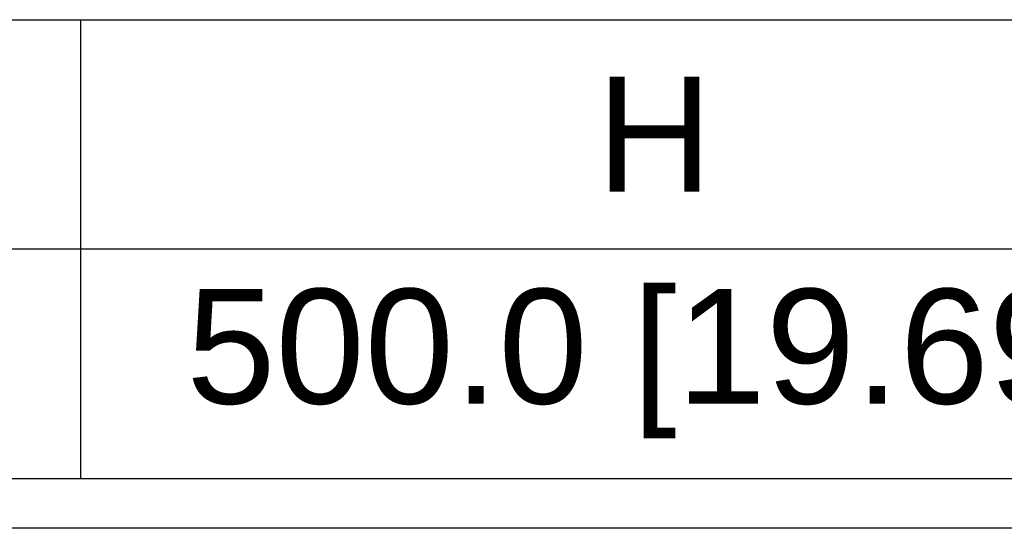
# Model space of a CAD drawing. Header units: millimetres. Extents: x 0 to 1700, y 17 to 1205.
# Tile 17 of 51: x 353 to 439, y 227 to 271. Entities that reach past the tile are written whole.
import ezdxf

# ---------------------------------------------------------------- set-up
doc = ezdxf.new("R2010")
doc.units = ezdxf.units.MM
doc.header["$LTSCALE"] = 77.505185
doc.layers.get('0').update_dxf_attribs({"linetype": 'CONTINUOUS'})
doc.layers.add('DF', color=3, linetype='CONTINUOUS')
doc.styles.get("Standard").update_dxf_attribs({"font": 'arial.ttf'})

msp = doc.modelspace()

# ---------------------------------------------------------------- linework, layer by layer
at = {"linetype": 'Continuous'}
for p, q in [((98.223, 270.922), (758.223, 270.922)), ((358.223, 270.922), (358.223, 230.972)), ((98.223, 250.972), (758.223, 250.972)), ((98.223, 230.972), (758.223, 230.972))]:
    msp.add_line(p, q, dxfattribs=at)
at = {"layer": 'DF'}
msp.add_line((810, 226.628), (30, 226.628), dxfattribs=at)

# ---------------------------------------------------------------- texts
at = {"linetype": 'Continuous', "char_height": 10, "width": 99.88, "attachment_point": 5, "line_spacing_factor": 0.9}
for s, insert in [('H', (408.223, 260.947)), ('500.0 [19.69]', (408.223, 240.972))]:
    msp.add_mtext(s, dxfattribs=dict(at, insert=insert))

doc.saveas('drawing.dxf')
